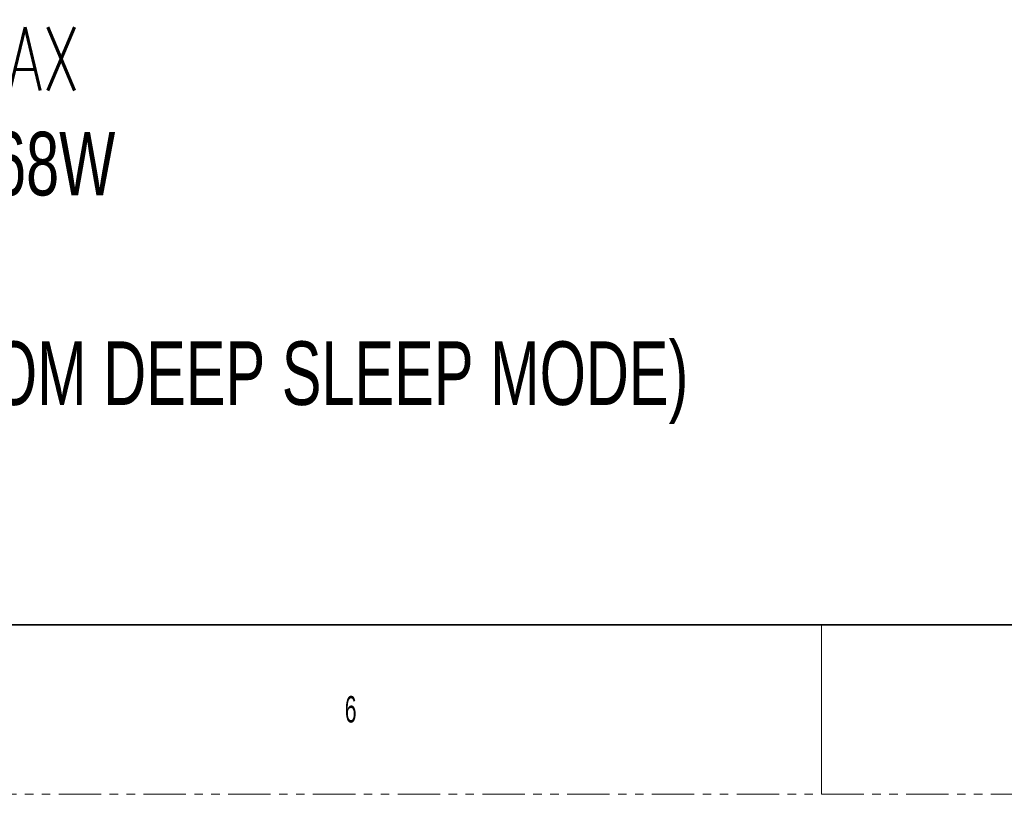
# Model space of a CAD drawing. Header units: millimetres. Extents: x 0 to 1118, y 0 to 864.
# Tile 8 of 256: x 299 to 447, y 0 to 116. Entities that reach past the tile are written whole.
import ezdxf

# ---------------------------------------------------------------- set-up
doc = ezdxf.new("R2010")
doc.units = ezdxf.units.MM
doc.linetypes.add('PHANTOM', pattern=[12.7, 6.35, -1.27, 1.27, -1.27, 1.27, -1.27])
doc.styles.add('SLDTEXTSTYLE0', font='TXT', dxfattribs={"width": 0.7})
doc.styles.add('SLDTEXTSTYLE2', font='TXT', dxfattribs={"width": 0.7, "bigfont": 'bigfont'})
doc.styles.add('SLDTEXTSTYLE3', font='TXT', dxfattribs={"width": 0.6})

# ---------------------------------------------------------------- blocks, each defined once
blk = doc.blocks.new('SW_NOTE_0')
at = {"color": 0, "linetype": 'Continuous', "lineweight": 0, "char_height": 9.525, "attachment_point": 1}
for s, insert, style in [('AMBIENT AIR TEMPERATURE:0 - 40 °C (32–104 °F) MAX', (0, -19.12), 'SLDTEXTSTYLE2'), ('MAX. POWER REQUIREMENTS: 100-240V~ 5.2A. 50/60Hz, 468W', (0, -34.82), 'SLDTEXTSTYLE0'), ('STANBY POWER CONSUMPTION: MAX. 0.5W(WAKE UP FROM DEEP SLEEP MODE)', (0, -66.22), 'SLDTEXTSTYLE0')]:
    blk.add_mtext(s, dxfattribs=dict(at, insert=insert, style=style))

msp = doc.modelspace()

# ---------------------------------------------------------------- linework, layer by layer
at = {"color": 7, "linetype": 'Continuous', "lineweight": 35}
msp.add_line((12.7, 25.4), (1104.9, 25.4), dxfattribs=at)
at = {"color": 7, "linetype": 'Continuous', "lineweight": 18}
msp.add_line((419.1, 25.4), (419.1, 0), dxfattribs=at)
at = {"color": 7, "linetype": 'PHANTOM', "lineweight": 18}
msp.add_line((0, 0), (1117.6, 0), dxfattribs=at)

# ---------------------------------------------------------------- block references
at = {"color": 7, "linetype": 'Continuous', "lineweight": 0}
msp.add_blockref('SW_NOTE_0', (44.9542, 134.0859), dxfattribs=at)

# ---------------------------------------------------------------- texts
at = {"color": 7, "linetype": 'Continuous', "lineweight": 0, "insert": (347.6625, 14.7292), "char_height": 3.9688, "attachment_point": 1, "style": 'SLDTEXTSTYLE3'}
msp.add_mtext('6', dxfattribs=at)

doc.saveas('drawing.dxf')
